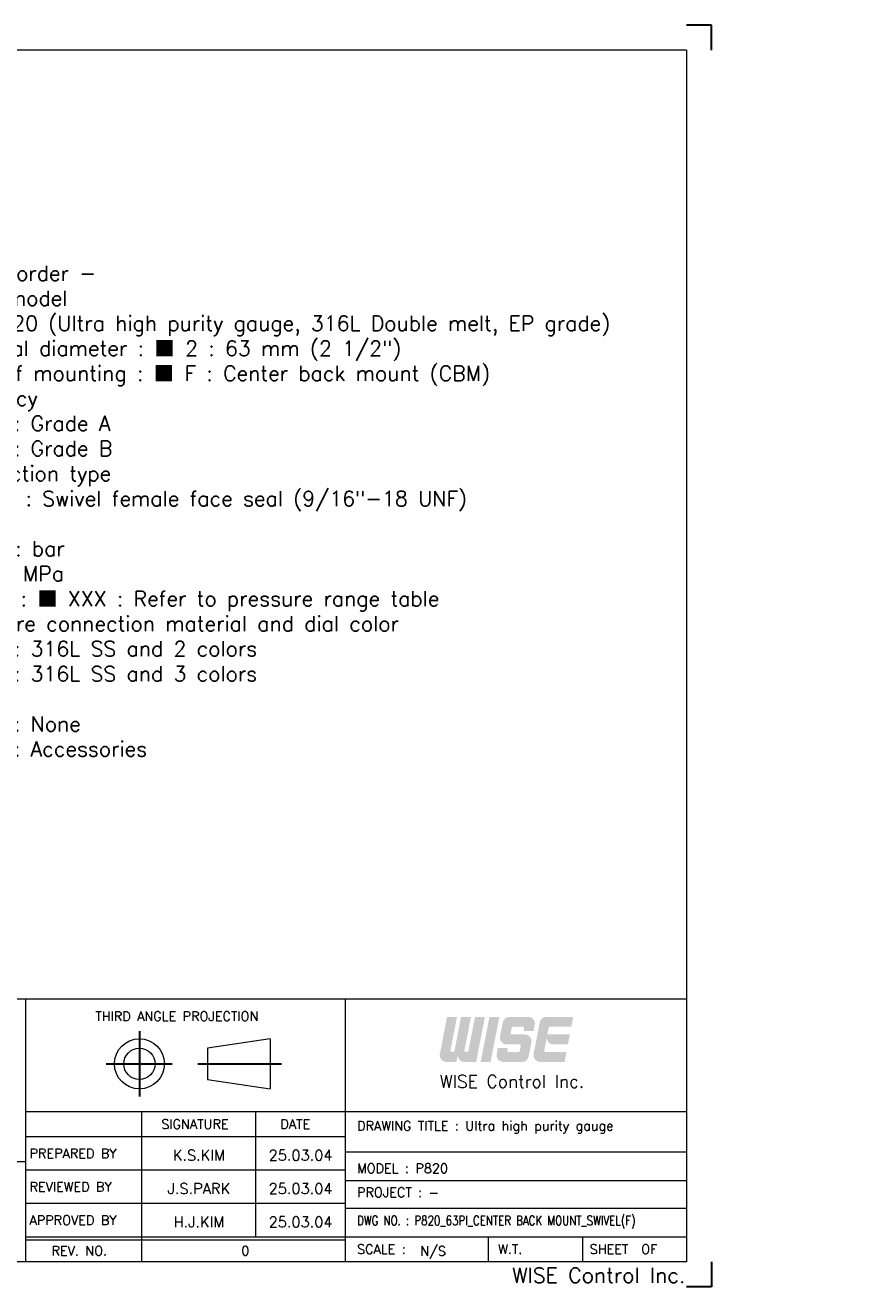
# Model space of a CAD drawing. Extents: x 387 to 775, y -12 to 240.
# Tile 2 of 2: x 606 to 775, y -12 to 240. Entities that reach past the tile are written whole.
import ezdxf
from ezdxf.enums import TextEntityAlignment as Align

# ---------------------------------------------------------------- set-up
doc = ezdxf.new("R2010")
doc.units = 0
doc.header["$LTSCALE"] = 17
doc.header["$MEASUREMENT"] = 0
doc.linetypes.add('CENTER', pattern=[2, 1.25, -0.25, 0.25, -0.25])
doc.linetypes.add('DASHEDX2', pattern=[1.5, 1, -0.5])
doc.layers.get('0').update_dxf_attribs({"linetype": 'DASHEDX2', "lineweight": 18})
doc.layers.add('4', color=4, linetype='CONTINUOUS', lineweight=30)
doc.styles.add('ROMANC', font='romans.shx', dxfattribs={"bigfont": 'whgtxt.shx'})
doc.styles.add('ROMANS', font='ROMANS.shx', dxfattribs={"bigfont": 'whgtxt.shx'})

msp = doc.modelspace()

# ---------------------------------------------------------------- hatches: boundary and pattern name
at = {"layer": '4', "linetype": 'CENTER'}
for points in [[(692.527, 34.364, 0.4142136), (693.877, 33.014), (696.226, 33.014), (697.976, 42.018), (695.995, 42.018), (694.648, 35.085), (693.837, 35.085), (695.185, 42.018), (693.204, 42.018), (691.856, 35.085), (691.046, 35.085), (692.394, 42.018), (690.413, 42.018), (688.975, 34.622, 0.4716306), (690.301, 33.014), (692.264, 33.014)], [(700.857, 42.018), (698.877, 42.018), (697.126, 33.014), (699.107, 33.014)], [(706.703, 34.107), (707.245, 36.898, 0.4716306), (705.92, 38.506), (703.384, 38.506, -0.4716306), (703.119, 38.828), (703.311, 39.818, -0.3590367), (703.576, 40.037), (705.547, 40.037, -0.4716306), (705.812, 39.715), (705.717, 39.226), (707.698, 39.226), (707.928, 40.409, 0.4716306), (706.602, 42.018), (702.871, 42.018, 0.3590367), (701.545, 40.925), (701.003, 38.134, 0.4716306), (702.328, 36.525), (704.864, 36.525, -0.4716306), (705.129, 36.204), (704.937, 35.213, -0.3590367), (704.672, 34.995), (702.701, 34.995, -0.4716306), (702.436, 35.316), (702.531, 35.805), (700.55, 35.805), (700.32, 34.622, 0.4716306), (701.646, 33.014), (705.377, 33.014, 0.3590367)], [(714.258, 34.995), (710.084, 34.995, -0.4716306), (709.819, 35.316), (710.054, 36.525), (710.317, 37.876, 0.4142136), (711.667, 36.525), (714.556, 36.525), (714.941, 38.506), (710.439, 38.506), (710.694, 39.818, -0.3590367), (710.959, 40.037), (715.239, 40.037), (715.624, 42.018), (710.254, 42.018, 0.3590367), (708.928, 40.925), (707.703, 34.622, 0.4716306), (709.029, 33.014), (713.873, 33.014)]]:
    msp.add_hatch(color=1, dxfattribs=at).paths.add_polyline_path(points)

# ---------------------------------------------------------------- linework, layer by layer
at = {"color": 4, "linetype": 'Continuous'}
for p, q in [((738.216, 235.103), (391.82, 235.103)), ((738.216, 235.103), (738.216, -6.893)), ((550.637, 45.63), (606.285, 45.63)), ((606.285, 45.63), (738.216, 45.63)), ((655.044, 37.635), (642.539, 35.759)), ((642.539, 35.759), (642.539, 29.507)), ((655.044, 37.635), (655.044, 27.631)), ((642.539, 29.507), (655.044, 27.631)), ((738.216, -6.893), (391.82, -6.893))]:
    msp.add_line(p, q, dxfattribs=at)
at = {"color": 3, "linetype": 'Continuous'}
for p, q in [((606.285, -6.893), (606.285, 45.63)), ((670.062, 45.63), (670.062, -6.893)), ((606.285, 23.12), (738.216, 23.12)), ((629.42, -6.893), (629.42, 23.12)), ((652.242, -1.89), (652.242, 23.12)), ((606.285, 18.118), (670.062, 18.118)), ((550.637, 13.116), (606.285, 13.116)), ((606.285, 11.449), (670.062, 11.449)), ((606.285, 4.779), (670.062, 4.779)), ((606.285, -2.516), (670.062, -2.516)), ((698.589, -1.89), (698.589, -6.893)), ((717.473, -1.89), (717.473, -6.893))]:
    msp.add_line(p, q, dxfattribs=at)
at = {"color": 7, "linetype": 'Continuous'}
for p, q in [((738.216, 14.992), (670.062, 14.992)), ((670.062, 9.364), (738.216, 9.364)), ((738.216, 3.737), (670.062, 3.737)), ((606.285, -1.89), (738.216, -1.89))]:
    msp.add_line(p, q, dxfattribs=at)
at = {"color": 4, "linetype": 'Continuous'}
for radius in [5.002, 3.126]:
    msp.add_circle((628.959, 32.633), radius, dxfattribs=at)
at = {"layer": '4', "color": 1}
for p, q in [((743.218, 240.105), (738.216, 240.105)), ((743.218, 235.103), (743.218, 240.105)), ((743.218, -6.893), (743.218, -11.895)), ((743.218, -11.895), (738.216, -11.895))]:
    msp.add_line(p, q, dxfattribs=at)
at = {"layer": '4', "color": 1, "linetype": 'CENTER'}
for p, q in [((628.959, 39.176), (628.959, 26.082)), ((622.31, 32.633), (635.504, 32.633)), ((640.642, 32.633), (657.348, 32.633))]:
    msp.add_line(p, q, dxfattribs=at)

# ---------------------------------------------------------------- texts
at = {"color": 3, "linetype": 'Continuous'}
for s, height, style, p in [('THIRD ANGLE PROJECTION', 1.87579, 'ROMANS', (620.149, 41.2)), ('SIGNATURE', 1.8758, 'ROMANS', (633.338, 19.664)), ('DATE', 1.8758, 'ROMANS', (657.116, 19.668)), ('DRAWING TITLE : Ultra high purity gauge', 1.87579, 'ROMANS', (672.437, 19.32)), ('PREPARED BY', 1.87579, 'ROMANS', (607.019, 13.801)), ('MODEL : P820', 1.87579, 'ROMANS', (672.437, 10.825)), ('REVIEWED BY', 1.87579, 'ROMANS', (607.019, 7.132)), ('PROJECT : -', 1.87579, 'ROMANS', (672.437, 6.028)), ('APPROVED BY', 1.87579, 'ROMANS', (607.019, 0.462)), ('REV. NO.', 1.8758, 'ROMANS', (611.406, -5.634)), ('0', 1.876, 'ROMANC', (649.304, -5.634)), ('SCALE :         ', 1.87579, 'ROMANS', (672.437, -5.312)), ('N/S', 1.8758, 'ROMANS', (685.04, -5.693)), ('W.T. ', 1.8758, 'ROMANS', (700.619, -5.312)), ('SHEET  OF', 1.8758, 'ROMANS', (718.907, -5.312))]:
    msp.add_text(s, height=height, dxfattribs=dict(at, style=style)).set_placement(p)
at = {"color": 3, "style": 'ROMANS'}
msp.add_text('WISE Control Inc.', height=2.50105, dxfattribs=at).set_placement((703.378, 29.122), align=Align.MIDDLE_CENTER)
at = {"color": 3, "linetype": 'Continuous', "style": 'ROMANS'}
for s, p in [('K.S.KIM', (640.831, 13.324)), ('25.03.04', (661.152, 13.324)), ('J.S.PARK', (640.831, 6.655)), ('25.03.04', (661.152, 6.655)), ('H.J.KIM', (640.831, -0.015)), ('25.03.04', (661.152, -0.015))]:
    msp.add_text(s, height=2.1259, dxfattribs=at).set_placement(p, align=Align.CENTER)
at = {"color": 3, "linetype": 'Continuous', "style": 'ROMANS', "width": 0.8}
msp.add_text('DWG NO. : P820_63PI_CENTER BACK MOUNT_SWIVEL(F)', height=1.87579, dxfattribs=at).set_placement((672.437, 0.401))
at = {"color": 3, "linetype": 'Continuous', "style": 'ROMANS'}
msp.add_text('WISE Control Inc.', height=3.00126, dxfattribs=at).set_placement((738.019, -11.104), align=Align.RIGHT)
at = {"color": 4, "insert": (584.886, 192.063), "char_height": 3, "attachment_point": 1, "style": 'ROMANS'}
msp.add_mtext_dynamic_auto_height_columns('\\pi3;{\\C3;- Main order -\\P\\pi0;1. Base model \\P    \\fGulim|b0|i0|c129|p50;■ \\Fromans,whgtxt|c129;P820 (Ultra high purity gauge, 316L Double melt, EP grade)\\P2. Nominal diameter : \\fGulim|b0|i0|c129|p50;■\\Fromans,whgtxt|c129; 2 : 63 mm (2 1/2") \\P3. Type of mounting : \\fGulim|b0|i0|c129|p50;■\\Fromans,whgtxt|c129; F : Center back mount (CBM)\\P4. Accuracy\\P    \\fGulim|b0|i0|c129|p50;□\\Fromans,whgtxt|c129; 3 : Grade A\\P    \\fGulim|b0|i0|c129|p50;□\\Fromans,whgtxt|c129; 4 : Grade B \\P5. Connection type \\P    \\fGulim|b0|i0|c129|p50;■\\Fromans,whgtxt|c129; SF : Swivel female face seal (9/16"-18 UNF)\\P6. Unit\\P    \\fGulim|b0|i0|c129|p50;□\\Fromans,whgtxt|c129; H : bar\\P    \\fGulim|b0|i0|c129|p50;□\\Fromans,whgtxt|c129; I : MPa \\P7. Range : \\fGulim|b0|i0|c129|p50;■\\Fromans,whgtxt|c129; XXX : Refer to pressure range table\\P8. Pressure connection material and dial color\\P    \\fGulim|b0|i0|c129|p50;□\\Fromans,whgtxt|c129; 4 : 316L SS and 2 colors\\P    \\fGulim|b0|i0|c129|p50;□\\Fromans,whgtxt|c129; 8 : 316L SS and 3 colors \\P9. Option\\P    \\fGulim|b0|i0|c129|p50;□\\Fromans,whgtxt|c129; 0 : None\\P    \\fGulim|b0|i0|c129|p50;□\\Fromans,whgtxt|c129; 1 : Accessories }', width=154.05447, gutter_width=0, height=87.704, count=1, dxfattribs=at)

doc.saveas('drawing.dxf')
